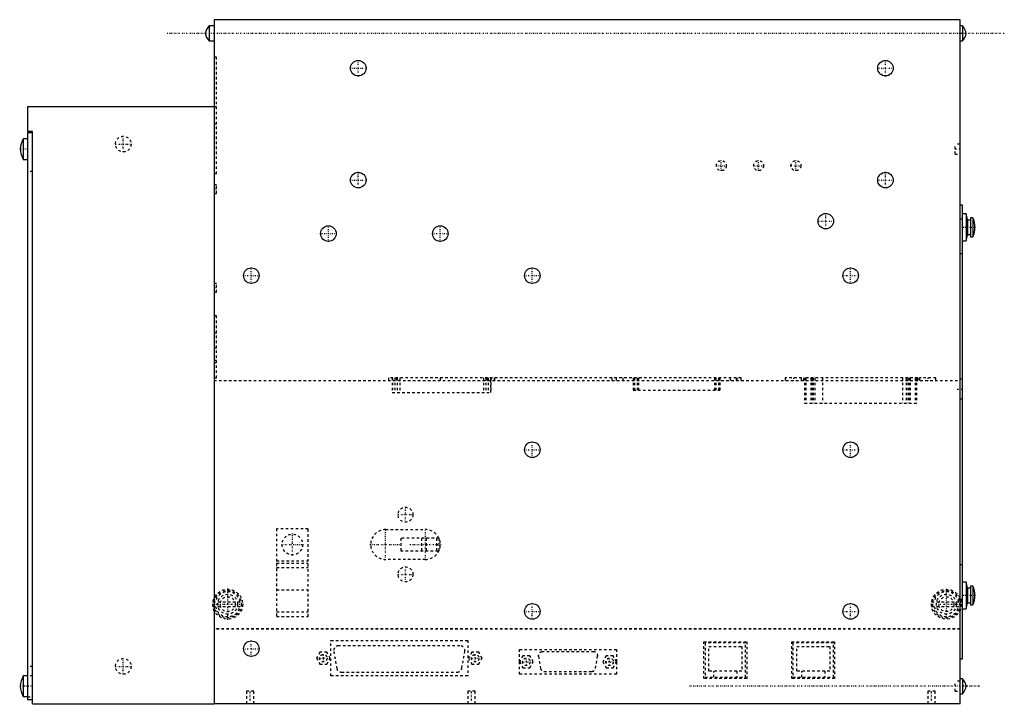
# Model space of a CAD drawing. Extents: x -377 to 19, y 0 to 275.
import ezdxf

# ---------------------------------------------------------------- set-up
doc = ezdxf.new("R2010")
doc.units = 0
doc.linetypes.add('CENTER', pattern=[1.5, 0.45, -0.5, 0.05, -0.5])
doc.linetypes.add('DASHED', pattern=[2, 1, -1])
for name, color, linetype in [('AM_0', 7, 'CONTINUOUS'), ('AM_3', 7, 'DASHED'), ('AM_7', 7, 'CENTER')]:
    doc.layers.add(name, color=color, linetype=linetype)

msp = doc.modelspace()

# ---------------------------------------------------------------- linework, layer by layer
at = {"layer": 'AM_0', "color": 7, "linetype": 'CONTINUOUS'}
for p, q in [((-299, 275), (-299, 0)), ((1, 275), (-299, 275)), ((1, 0), (1, 275)), ((-299, 272.5), (-301, 272.5)), ((-301, 272.5), (-301, 266.5)), ((2, 272.5), (1, 272.5)), ((2, 272.5), (2, 266.5)), ((-301, 266.5), (-299, 266.5)), ((1, 266.5), (2, 266.5)), ((-299, 240), (-374, 240)), ((-374, 240), (-374, 230)), ((-372, 230), (-374, 230)), ((-372, 0), (-372, 230)), ((-374, 227.15), (-375.7, 227.15)), ((-375.7, 227.15), (-375.7, 218.85)), ((-374, 229.5), (-374, 1.5)), ((-372, 229.5), (-374, 229.5)), ((-375.7, 218.85), (-374, 218.85)), ((1, 200.5), (2, 200.5)), ((2, 18), (2, 200.5)), ((3.5, 196.9), (2, 196.9)), ((4, 194.7), (3.5, 196.9)), ((3.5, 196.9), (3.5, 186.1)), ((4, 194.7), (4, 188.3)), ((5.2, 194.4), (4, 194.4)), ((6.2, 195.3), (5.2, 195.3)), ((5.2, 195.3), (5.2, 187.7)), ((6.2, 195.3), (6.2, 187.7)), ((2, 186.1), (3.5, 186.1)), ((3.5, 186.1), (4, 188.3)), ((4, 188.6), (5.2, 188.6)), ((5.2, 187.7), (6.2, 187.7)), ((3.5, 48.9), (2, 48.9)), ((4, 46.7), (3.5, 48.9)), ((3.5, 48.9), (3.5, 38.1)), ((4, 46.7), (4, 40.3)), ((5.2, 46.4), (4, 46.4)), ((6.2, 47.3), (5.2, 47.3)), ((5.2, 47.3), (5.2, 39.7)), ((6.2, 47.3), (6.2, 39.7)), ((3.5, 38.1), (4, 40.3)), ((4, 40.6), (5.2, 40.6)), ((5.2, 39.7), (6.2, 39.7)), ((2, 38.1), (3.5, 38.1)), ((1, 18), (2, 18)), ((-374, 11.15), (-375.7, 11.15)), ((-375.7, 11.15), (-375.7, 2.85)), ((2, 10), (1, 10)), ((2, 10), (2, 4)), ((1, 4), (2, 4)), ((-375.7, 2.85), (-374, 2.85)), ((-372, 1.5), (-374, 1.5)), ((-372, 0), (-299, 0)), ((1, 0), (-299, 0))]:
    msp.add_line(p, q, dxfattribs=at)
for centre in [(-241, 255.5), (-29, 255.5), (-241, 210.5), (-29, 210.5), (-53, 194), (-253, 189), (-208, 189), (-284, 172.1), (-171, 172.1), (-43, 172.1), (-171, 102.1), (-43, 102.1), (-171, 37.1), (-43, 37.1), (-284, 22.1)]:
    msp.add_circle(centre, 3.12, dxfattribs=at)
for centre, radius, start, end in [((-296.6, 268.42), 6, 137.2041, 169.6658), ((-296.6, 270.58), 6, 190.3342, 222.7959), ((-2.4, 268.42), 6, 10.3342, 42.7959), ((-2.4, 270.58), 6, 317.2041, 349.6658), ((-367.04, 222.16), 10, 150.0478, 175.1655), ((-367.04, 223.84), 10, 184.8345, 209.9522), ((-2.43, 191.5), 9.42, 336.2227, 23.7773), ((-2.43, 43.5), 9.43, 336.2227, 23.7773), ((-367.04, 6.16), 10, 150.0478, 175.1655), ((-2.4, 5.92), 6, 10.3342, 42.7959), ((-367.04, 7.84), 10, 184.8345, 209.9522), ((-2.4, 8.08), 6, 317.2041, 349.6658)]:
    msp.add_arc(centre, radius, start, end, dxfattribs=at)
at = {"layer": 'AM_3', "color": 6, "linetype": 'DASHED'}
for p, q in [((-298, 260), (-299, 260)), ((-298, 213), (-298, 260)), ((-298, 240), (-299, 240)), ((-298, 233), (-299, 233)), ((1, 225), (-1, 225)), ((-1, 221), (-1, 225)), ((-1, 221), (1, 221)), ((-372, 214), (-374, 214)), ((-298, 213), (-299, 213)), ((-298, 208.65), (-299, 208.65)), ((-298, 205.15), (-298, 208.65)), ((-299, 205.15), (-298, 205.15)), ((1, 195), (2, 195)), ((1, 181), (2, 181)), ((-298, 168.95), (-299, 168.95)), ((-298, 165.45), (-298, 168.95)), ((-299, 165.45), (-298, 165.45)), ((-298, 156), (-299, 156)), ((-298, 131), (-298, 156)), ((-298, 149), (-299, 149)), ((-298, 143), (-299, 143)), ((-298, 138), (-299, 138)), ((-298, 137), (-299, 137)), ((-299, 131), (-298, 131)), ((-228.81, 131), (-228.81, 130)), ((-87.03, 131), (-228.81, 131)), ((-228.78, 131), (-228.78, 130)), ((-227.3, 131), (-227.3, 125.1)), ((-227.27, 131), (-227.27, 125.1)), ((-227.23, 131), (-227.23, 130)), ((-227.21, 131), (-227.21, 130)), ((-226.31, 131), (-226.31, 125.1)), ((-225.66, 131), (-225.66, 130)), ((-225.3, 131), (-225.3, 125.1)), ((-224.34, 131), (-224.34, 125.1)), ((-208, 131), (-208, 130)), ((-190.68, 131), (-190.68, 125.1)), ((-189.72, 131), (-189.72, 125.1)), ((-189.36, 131), (-189.36, 130)), ((-188.71, 131), (-188.71, 125.1)), ((-187.81, 131), (-187.81, 130)), ((-187.79, 131), (-187.79, 130)), ((-187.75, 131), (-187.75, 125.1)), ((-187.72, 125.1), (-187.72, 131)), ((-186.24, 131), (-186.24, 130)), ((-186.21, 130), (-186.21, 131)), ((-138.97, 131), (-138.97, 130)), ((-137.22, 131), (-137.22, 130)), ((-134.54, 131), (-134.54, 130)), ((-130.44, 131), (-130.44, 126.11)), ((-130.42, 131), (-130.42, 126.11)), ((-129.85, 131), (-129.85, 126.11)), ((-128.84, 131), (-128.84, 126.11)), ((-128.28, 131), (-128.28, 126.11)), ((-97.72, 131), (-97.72, 126.11)), ((-97.16, 131), (-97.16, 126.11)), ((-96.15, 131), (-96.15, 126.11)), ((-95.58, 131), (-95.58, 126.11)), ((-95.56, 126.11), (-95.56, 131)), ((-91.45, 131), (-91.45, 130)), ((-89, 131), (-89, 130)), ((-88.78, 131), (-88.78, 130)), ((-87.03, 130), (-87.03, 131)), ((-69.3, 131), (-69.3, 130)), ((-62.7, 131), (-69.3, 131)), ((-62.7, 130), (-62.7, 131)), ((-16, 131), (-62, 131)), ((-62, 131), (-62, 130)), ((-61.5, 131), (-61.5, 120.8)), ((-61, 131), (-61, 120.8)), ((-59, 131), (-59, 120.8)), ((-58.5, 131), (-58.5, 120.8)), ((-58, 131), (-58, 120.8)), ((-57.4, 131), (-57.4, 120.8)), ((-54.3, 131), (-54.3, 120.8)), ((-22.1, 131), (-22.1, 120.8)), ((-20.6, 131), (-20.6, 120.8)), ((-20, 131), (-20, 120.8)), ((-19.5, 131), (-19.5, 120.8)), ((-19, 131), (-19, 120.8)), ((-17, 131), (-17, 120.8)), ((-16.5, 131), (-16.5, 120.8)), ((-16, 131), (-16, 130)), ((-15.3, 131), (-15.3, 130)), ((-8.7, 131), (-15.3, 131)), ((-8.7, 130), (-8.7, 131)), ((-299, 130), (1, 130)), ((2, 130.5), (1, 130.5)), ((-227.3, 125.1), (-187.72, 125.1)), ((-130.44, 126.11), (-95.56, 126.11)), ((-61.5, 120.8), (-16.5, 120.8)), ((1, 122.5), (2, 122.5)), ((-273.85, 70.3), (-273.85, 35.1)), ((-261.15, 70.3), (-273.85, 70.3)), ((-261.15, 35.1), (-261.15, 70.3)), ((-230, 70), (-214, 70)), ((-208.5, 66.5), (-223.94, 66.5)), ((-223.94, 66.5), (-223.94, 61.5)), ((-215.46, 61.5), (-215.46, 66.5)), ((-213.62, 61.5), (-213.62, 66.5)), ((-209.38, 61.5), (-209.38, 66.5)), ((-208.5, 61.5), (-208.5, 66.5)), ((-223.94, 61.5), (-208.5, 61.5)), ((-273.85, 57.5), (-261.15, 57.5)), ((-273.85, 56.5), (-261.15, 56.5)), ((-214, 58), (-230, 58)), ((1, 56), (2, 56)), ((-273.85, 54.7), (-261.15, 54.7)), ((-273.85, 45.8), (-261.15, 45.8)), ((-299.43, 40.9), (-287.57, 40.9)), ((-10.43, 40.9), (1.43, 40.9)), ((1, 42), (2, 42)), ((-299.43, 39.1), (-287.57, 39.1)), ((-273.85, 36.9), (-261.15, 36.9)), ((-10.43, 39.1), (1.43, 39.1)), ((-273.85, 35.1), (-261.15, 35.1)), ((-298, 30.2), (1, 30.2)), ((-298, 30), (-298, 30.2)), ((1, 30), (-298, 30)), ((-252, 11.2), (-252, 25.4)), ((-252, 25.4), (-197, 25.4)), ((-197, 25.4), (-197, 11.2)), ((-102, 10.1), (-102, 24.9)), ((-102, 24.9), (-84.8, 24.9)), ((-85.27, 24.44), (-101.53, 24.44)), ((-101.53, 24.44), (-101.53, 10.6)), ((-85.27, 10.6), (-85.27, 24.44)), ((-84.8, 24.9), (-84.8, 10.1)), ((-66.65, 10.1), (-66.65, 24.9)), ((-66.65, 24.9), (-49.45, 24.9)), ((-49.92, 24.44), (-66.18, 24.44)), ((-66.18, 24.44), (-66.18, 10.6)), ((-49.92, 10.6), (-49.92, 24.44)), ((-49.45, 24.9), (-49.45, 10.1)), ((-256.41, 20.7), (-257.8, 18.3)), ((-253.64, 20.7), (-256.41, 20.7)), ((-252.25, 18.3), (-253.64, 20.7)), ((-250.84, 20.98), (-249.66, 14.33)), ((-200.13, 23.32), (-248.87, 23.32)), ((-199.34, 14.33), (-198.16, 20.98)), ((-195.33, 20.7), (-196.72, 18.3)), ((-192.56, 20.7), (-195.33, 20.7)), ((-191.17, 18.3), (-192.56, 20.7)), ((-176.15, 21.85), (-137.15, 21.85)), ((-176.15, 16.9), (-176.15, 21.85)), ((-146.22, 20.81), (-167.09, 20.81)), ((-137.15, 21.85), (-137.15, 16.88)), ((-100.03, 22.94), (-86.77, 22.94)), ((-100.03, 13.1), (-100.03, 22.94)), ((-86.77, 22.94), (-86.77, 13.1)), ((-64.68, 22.94), (-51.42, 22.94)), ((-64.68, 13.1), (-64.68, 22.94)), ((-51.42, 22.94), (-51.42, 13.1)), ((-257.8, 18.3), (-256.41, 15.9)), ((-256.41, 15.9), (-253.64, 15.9)), ((-253.64, 15.9), (-252.25, 18.3)), ((-196.72, 18.3), (-195.33, 15.9)), ((-195.33, 15.9), (-192.56, 15.9)), ((-192.56, 15.9), (-191.17, 18.3)), ((-174.79, 19.25), (-176.18, 16.85)), ((-176.18, 16.85), (-174.79, 14.45)), ((-176.15, 11.85), (-176.15, 16.8)), ((-172.02, 19.25), (-174.79, 19.25)), ((-170.63, 16.85), (-172.02, 19.25)), ((-172.02, 14.45), (-170.63, 16.85)), ((-168.57, 19.05), (-167.72, 14.23)), ((-145.59, 14.23), (-144.74, 19.05)), ((-141.29, 19.25), (-142.68, 16.85)), ((-142.68, 16.85), (-141.29, 14.45)), ((-138.52, 19.25), (-141.29, 19.25)), ((-137.13, 16.85), (-138.52, 19.25)), ((-138.52, 14.45), (-137.13, 16.85)), ((-137.15, 16.82), (-137.15, 11.85)), ((-372, 15), (-374, 15)), ((-247.69, 12.68), (-201.31, 12.68)), ((-174.79, 14.45), (-172.02, 14.45)), ((-166.24, 12.99), (-147.07, 12.99)), ((-141.29, 14.45), (-138.52, 14.45)), ((-86.77, 13.1), (-100.03, 13.1)), ((-98.03, 10.6), (-98.03, 13.1)), ((-88.77, 13.1), (-88.77, 10.6)), ((-51.42, 13.1), (-64.68, 13.1)), ((-62.68, 10.6), (-62.68, 13.1)), ((-53.42, 13.1), (-53.42, 10.6)), ((-372, 11.25), (-374, 11.25)), ((-197, 11.2), (-252, 11.2)), ((-137.15, 11.85), (-176.15, 11.85)), ((-84.8, 10.1), (-102, 10.1)), ((-101.53, 10.6), (-85.27, 10.6)), ((-49.45, 10.1), (-66.65, 10.1)), ((-66.18, 10.6), (-49.92, 10.6)), ((1, 9), (-1, 9)), ((-1, 5), (-1, 9)), ((-286, 5), (-286, 0)), ((-283, 5), (-286, 5)), ((-283, 0), (-283, 5)), ((-197, 5), (-197, 0)), ((-194, 5), (-197, 5)), ((-194, 0), (-194, 5)), ((-12, 5), (-12, 0)), ((-9, 5), (-12, 5)), ((-9, 0), (-9, 5)), ((-1, 5), (1, 5)), ((-374, 2.75), (-372, 2.75))]:
    msp.add_line(p, q, dxfattribs=at)
for centre, radius in [((-335.5, 225), 3.15), ((-95, 216.3), 2), ((-80, 216.3), 2), ((-65, 216.3), 2), ((-222, 76), 3), ((-267.5, 64), 4.15), ((-222, 52), 3), ((-293.5, 40), 6), ((-293.5, 40), 5.5), ((-293.5, 40), 4), ((-4.5, 40), 6), ((-4.5, 40), 5.5), ((-4.5, 40), 4), ((-293.5, 40), 3), ((-4.5, 40), 3), ((-255.03, 18.3), 1.5), ((-193.94, 18.3), 1.5), ((-335.5, 15), 3.15), ((-173.41, 16.85), 1.5), ((-139.91, 16.85), 1.5)]:
    msp.add_circle(centre, radius, dxfattribs=at)
for centre, radius, start, end in [((-230, 64), 6, 90, 270), ((-214, 64), 6, 270, 90), ((-293.5, 40), 5, 10.3698, 169.6302), ((-4.5, 40), 5, 10.3698, 169.6302), ((-293.5, 40), 5, 190.3698, 349.6302), ((-4.5, 40), 5, 190.3698, 349.6302), ((-248.87, 21.32), 2, 90, 190), ((-200.13, 21.32), 2, 350, 90), ((-167.09, 19.31), 1.5, 90, 190), ((-146.22, 19.31), 1.5, 350, 90), ((-247.69, 14.67), 2, 190, 270), ((-201.31, 14.67), 2, 270, 350), ((-166.24, 14.49), 1.5, 190, 270), ((-147.07, 14.49), 1.5, 270, 350)]:
    msp.add_arc(centre, radius, start, end, dxfattribs=at)
at = {"layer": 'AM_7', "color": 4, "linetype": 'CENTER'}
for p, q in [((18.8, 269.5), (-317.8, 269.5)), ((-241, 252.22), (-241, 258.78)), ((-29, 252.22), (-29, 258.78)), ((-244.28, 255.5), (-237.72, 255.5)), ((-32.28, 255.5), (-25.72, 255.5)), ((-335.5, 221.69), (-335.5, 228.31)), ((-373.85, 223), (-377.15, 223)), ((-338.81, 225), (-332.19, 225)), ((1.1, 223), (-1.1, 223)), ((-95, 214.2), (-95, 218.4)), ((-80, 214.2), (-80, 218.4)), ((-65, 214.2), (-65, 218.4)), ((-97.1, 216.3), (-92.9, 216.3)), ((-82.1, 216.3), (-77.9, 216.3)), ((-67.1, 216.3), (-62.9, 216.3)), ((-244.28, 210.5), (-237.72, 210.5)), ((-241, 207.22), (-241, 213.78)), ((-32.28, 210.5), (-25.72, 210.5)), ((-29, 207.22), (-29, 213.78)), ((-297.95, 206.9), (-299.05, 206.9)), ((-53, 190.72), (-53, 197.28)), ((-253, 185.72), (-253, 192.28)), ((-208, 185.72), (-208, 192.28)), ((-56.28, 194), (-49.72, 194)), ((7.25, 191.5), (1.75, 191.5)), ((-256.28, 189), (-249.72, 189)), ((-211.28, 189), (-204.72, 189)), ((-284, 168.82), (-284, 175.38)), ((-171, 168.82), (-171, 175.38)), ((-43, 168.82), (-43, 175.38)), ((-287.28, 172.1), (-280.72, 172.1)), ((-174.28, 172.1), (-167.72, 172.1)), ((-46.28, 172.1), (-39.72, 172.1)), ((-297.95, 167.2), (-299.05, 167.2)), ((-66, 131.05), (-66, 129.95)), ((-12, 131.05), (-12, 129.95)), ((-0.1, 126.5), (2.1, 126.5)), ((-171, 98.82), (-171, 105.38)), ((-43, 98.82), (-43, 105.38)), ((-174.28, 102.1), (-167.72, 102.1)), ((-46.28, 102.1), (-39.72, 102.1)), ((-225.15, 76), (-218.85, 76)), ((-222, 72.85), (-222, 79.15)), ((-267.5, 59.64), (-267.5, 68.36)), ((-230, 57.7), (-230, 70.3)), ((-214, 57.7), (-214, 70.3)), ((-271.86, 64), (-263.14, 64)), ((-236.3, 64), (-223.7, 64)), ((-220.3, 64), (-207.7, 64)), ((-225.15, 52), (-218.85, 52)), ((-222, 48.85), (-222, 55.15)), ((-293.5, 33.7), (-293.5, 46.3)), ((-4.5, 34.23), (-4.5, 45.77)), ((-299.8, 40), (-287.2, 40)), ((-171, 33.82), (-171, 40.38)), ((-43, 33.82), (-43, 40.38)), ((-10.28, 40), (1.27, 40)), ((7.25, 43.5), (1.75, 43.5)), ((-174.28, 37.1), (-167.72, 37.1)), ((-46.28, 37.1), (-39.72, 37.1)), ((-284, 18.82), (-284, 25.38)), ((-287.28, 22.1), (-280.72, 22.1)), ((-255.03, 16.73), (-255.03, 19.87)), ((-193.94, 16.73), (-193.94, 19.87)), ((-335.5, 11.69), (-335.5, 18.31)), ((-256.6, 18.3), (-253.45, 18.3)), ((-195.52, 18.3), (-192.37, 18.3)), ((-174.98, 16.85), (-171.83, 16.85)), ((-173.41, 15.28), (-173.41, 18.43)), ((-141.48, 16.85), (-138.33, 16.85)), ((-139.91, 15.28), (-139.91, 18.43)), ((-338.81, 15), (-332.19, 15)), ((-371.9, 7), (-377.15, 7)), ((-284.5, -0.25), (-284.5, 5.25)), ((-195.5, -0.25), (-195.5, 5.25)), ((8.8, 7), (-107.8, 7)), ((-10.5, -0.25), (-10.5, 5.25))]:
    msp.add_line(p, q, dxfattribs=at)

doc.saveas('drawing.dxf')
